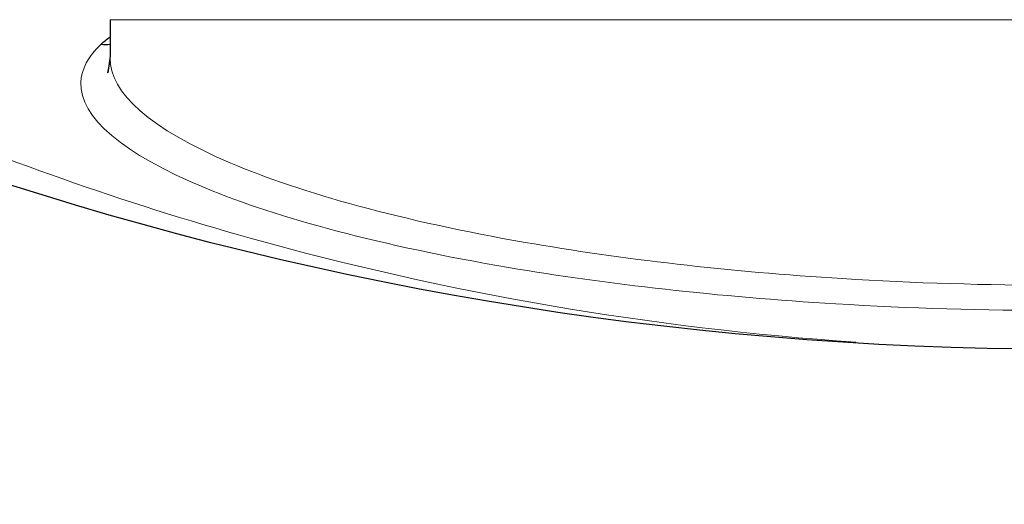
# Model space of a CAD drawing. Header units: millimetres. Extents: x 18 to 610, y -123 to 280.
# Tile 6 of 81: x 141.24 to 149.01, y 104.65 to 108.47. Entities that reach past the tile are written whole.
import ezdxf

# ---------------------------------------------------------------- set-up
doc = ezdxf.new("R2010")
doc.units = ezdxf.units.MM
doc.linetypes.add('SOLID', pattern=[0])

# ---------------------------------------------------------------- blocks, each defined once
blk = doc.blocks.new('BlockOfViews_6')
at = {"linetype": 'SOLID', "lineweight": 30}
blk.add_line((141.9534, 108.4721, 48), (141.9539, 108.1771, 47.916), dxfattribs=at)
blk.add_polyline3d([(141.9539, 108.1832, 47.7968), (141.9355, 108.0515, 48.1061), (141.9543, 108.1474, 47.6434)], dxfattribs=at)
at = {"linetype": 'SOLID', "lineweight": 30, "extrusion": (0, 0, -1)}
blk.add_circle((-149.4534, 132.9721, -114.25), 39, dxfattribs=at)
at = {"linetype": 'SOLID', "lineweight": 30}
blk.add_circle((149.4534, 132.9721, 111.75), 36.115, dxfattribs=at)
at = {"linetype": 'SOLID', "lineweight": 9, "extrusion": (0, 0, -1)}
blk.add_arc((-149.4534, 132.9721, -111.75), 37.59, 265, 175, dxfattribs=at)
at = {"linetype": 'SOLID', "lineweight": 30, "extrusion": (0, 0, -1)}
blk.add_arc((-149.4534, 132.9721, -69.235), 27.1, 119.86988, 60.13012, dxfattribs=at)
at = {"color": 196, "linetype": 'SOLID', "lineweight": 9, "extrusion": (0, -1, 0)}
blk.add_arc((149.4534, 48, -108.4721), 7.5, 0, 180, dxfattribs=at)
at = {"linetype": 'SOLID', "lineweight": 30, "extrusion": (-0.199095, -0.187811, 0.961815)}
blk.add_arc((18.475, 183.5897, -3.9607), 0.2, 306.31928, 327.48612, dxfattribs=at)
at = {"color": 196, "linetype": 'SOLID', "lineweight": 9}
for points, knots in [([(132.7433, 112.8695, 38.976), (133.2629, 112.3269, 39.9697), (133.8164, 111.8061, 40.9648), (135.3369, 110.5195, 43.5536), (136.353, 109.7941, 45.1482), (139.1649, 108.1227, 49.2883), (141.0588, 107.3074, 51.8243), (144.6091, 106.3146, 56.3454), (146.2194, 106.0369, 58.3218), (147.8405, 105.9268, 60.2928)], [-25.933077, -25.933077, -25.933077, -25.933077, -22.598524, -22.598524, -17.26324, -17.26324, -8.726784, -8.726784, -2.114462, -2.114462, -2.114462, -2.114462]), ([(157.0251, 108.2796, 46.3951), (157.0854, 108.2228, 46.6862), (157.1292, 108.1642, 46.9821), (157.2784, 107.826, 48.6651), (157.0203, 107.5225, 50.0724), (155.8267, 106.9601, 52.535), (154.9147, 106.7033, 53.5904), (153.0224, 106.3837, 54.8736), (152.1356, 106.284, 55.2635), (150.6379, 106.1943, 55.6132), (150.0408, 106.1765, 55.6819), (148.8544, 106.1767, 55.681), (148.2615, 106.1945, 55.6122), (146.758, 106.2851, 55.2592), (145.8798, 106.3841, 54.8721), (144.1053, 106.6847, 53.6649), (143.2806, 106.9055, 52.7588), (142.054, 107.4124, 50.5661), (141.7118, 107.7038, 49.2393), (141.725, 108.0813, 47.3984), (141.7792, 108.183, 46.8901), (141.8818, 108.2796, 46.3951)], [-27.559506, -27.559506, -27.559506, -27.559506, -26.653988, -26.653988, -22.444841, -22.444841, -18.373004, -18.373004, -15.546388, -15.546388, -13.779753, -13.779753, -12.013118, -12.013118, -9.186502, -9.186502, -5.584543, -5.584543, -1.539658, -1.539658, 0, 0, 0, 0]), ([(141.9539, 108.1771, 47.916), (141.9538, 108.1749, 47.9264), (141.9537, 108.1728, 47.9368), (141.9445, 107.8978, 49.2423), (142.2765, 107.6073, 50.5311), (143.4664, 107.1021, 52.6611), (144.2662, 106.882, 53.5412), (145.9874, 106.5825, 54.7138), (146.8392, 106.4838, 55.0898), (148.2974, 106.3936, 55.4327), (148.8724, 106.3759, 55.4996), (150.0231, 106.3756, 55.5004), (150.6023, 106.3933, 55.4337), (152.0549, 106.4827, 55.094), (152.915, 106.5821, 54.7152), (154.7503, 106.9005, 53.4688), (155.635, 107.1564, 52.4436), (156.7088, 107.6764, 50.2251), (156.9658, 107.9338, 49.0726), (156.953, 108.1769, 47.917)], [1.507159, 1.507159, 1.507159, 1.507159, 1.539658, 1.539658, 5.584543, 5.584543, 9.186502, 9.186502, 12.013118, 12.013118, 13.779753, 13.779753, 15.546388, 15.546388, 18.373004, 18.373004, 22.444841, 22.444841, 26.053301, 26.053301, 26.053301, 26.053301])]:
    blk.add_open_spline(points, degree=3, knots=knots, dxfattribs=at)
at = {"linetype": 'SOLID', "lineweight": 30}
for points in [[(141.8818, 108.2796, 46.3951), (141.9024, 108.2989, 46.296), (141.9263, 108.3179, 46.1973), (141.9535, 108.3364, 46.0992)], [(141.9541, 108.1807, 47.8992), (141.954, 108.1795, 47.9048), (141.954, 108.1783, 47.9104), (141.9539, 108.1771, 47.916)]]:
    blk.add_open_spline(points, degree=3, dxfattribs=at)

msp = doc.modelspace()

# ---------------------------------------------------------------- block references
msp.add_blockref('BlockOfViews_6', (0, 0))

doc.saveas('drawing.dxf')
